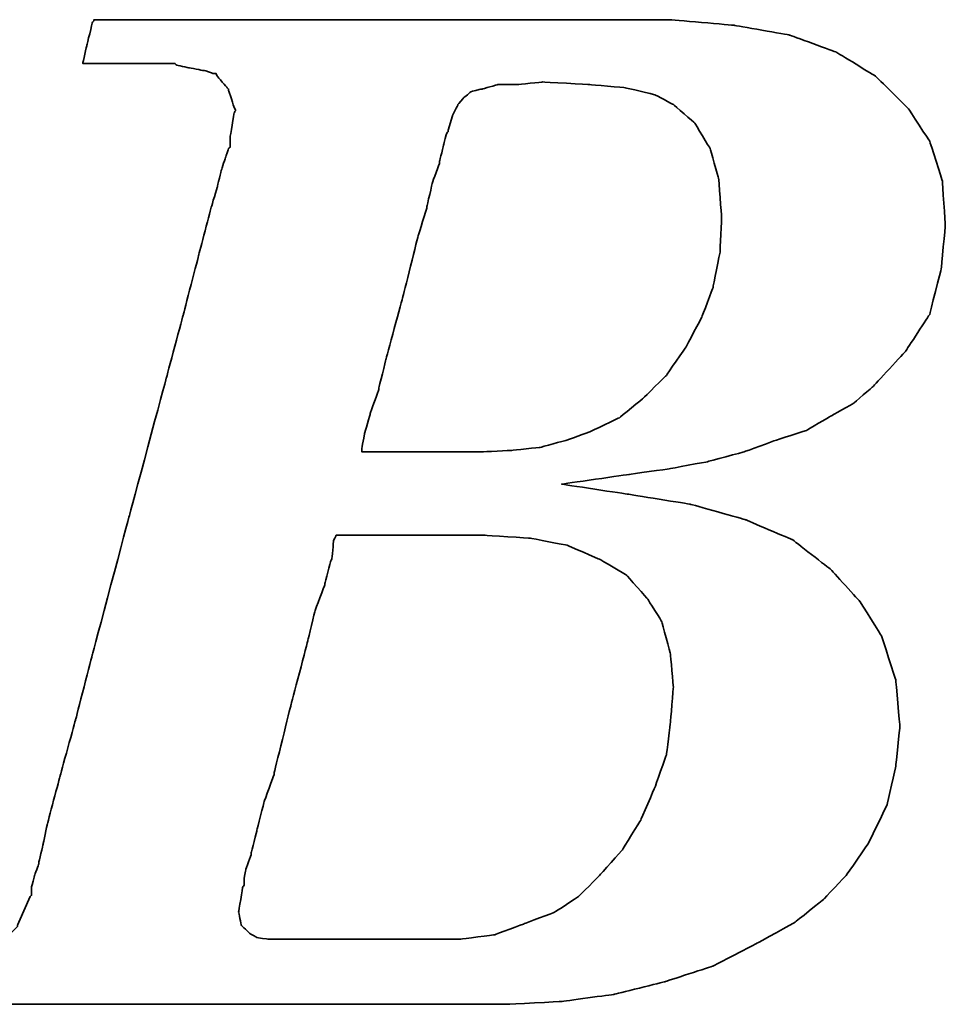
# Model space of a CAD drawing. Header units: millimetres. Extents: x 399 to 570, y 443 to 549.
# Tile 29 of 46: x 532.47 to 533.95, y 506.27 to 507.84. Entities that reach past the tile are written whole.
import ezdxf

# ---------------------------------------------------------------- set-up
doc = ezdxf.new("R2010")
doc.units = ezdxf.units.MM
doc.header["$LTSCALE"] = 0.1
doc.layers.add('DIM', color=4, linetype='CONTINUOUS')
doc.layers.add('layer 1', color=7, linetype='CONTINUOUS')

# ---------------------------------------------------------------- blocks, each defined once
blk = doc.blocks.new('TBI MOTION logo(完整正式版)')
at = {"layer": 'layer 1', "color": 22, "lineweight": 35}
for points, knots in [([(-64.65375, -6.86375), (-64.65375, -6.86375), (-64.84375, -7.29625), (-64.84375, -7.29625), (-64.84375, -7.29625), (-64.84375, -7.29625), (-64.86875, -7.34375), (-64.86875, -7.34375), (-64.86875, -7.34375), (-64.86875, -7.34375), (-64.86875, -7.36875), (-64.86875, -7.36875), (-64.86875, -7.36875), (-64.86875, -7.36875), (-65.15375, -7.65375), (-65.15375, -7.65375), (-65.15375, -7.65375), (-65.15375, -7.65375), (-65.17875, -7.65375), (-65.17875, -7.65375), (-65.17875, -7.65375), (-65.17875, -7.65375), (-65.20375, -7.67875), (-65.20375, -7.67875), (-65.20375, -7.67875), (-65.20375, -7.67875), (-65.58875, -7.87125), (-65.58875, -7.87125), (-65.58875, -7.87125), (-65.58875, -7.87125), (-65.63375, -7.87125), (-65.63375, -7.87125), (-65.63375, -7.87125), (-65.63375, -7.87125), (-65.65875, -7.89375), (-65.65875, -7.89375), (-65.65875, -7.89375), (-65.65875, -7.89375), (-66.09375, -7.94375), (-66.09375, -7.94375), (-66.09375, -7.94375), (-66.09375, -7.94375), (-66.11375, -7.94375), (-66.11375, -7.94375), (-66.11375, -7.94375), (-66.11375, -7.94375), (-66.16375, -7.94375), (-66.16375, -7.94375), (-66.16375, -7.94375), (-66.16375, -7.94375), (-66.30875, -7.94375), (-66.30875, -7.94375), (-66.30875, -7.94375), (-66.30875, -7.94375), (-66.69375, -7.94375), (-66.69375, -7.94375), (-66.69375, -7.94375), (-66.69375, -7.94375), (-67.07375, -7.94375), (-67.07375, -7.94375), (-67.07375, -7.94375), (-67.07375, -7.94375), (-67.12375, -7.94375), (-67.12375, -7.94375), (-67.12375, -7.94375), (-67.12375, -7.94375), (-67.12375, -7.96625), (-67.12375, -7.96625), (-67.12375, -7.96625), (-67.12375, -7.96625), (-67.14875, -7.99125), (-67.14875, -7.99125), (-67.14875, -7.99125), (-67.14875, -7.99125), (-67.24375, -8.34875), (-67.24375, -8.34875), (-67.24375, -8.34875), (-67.24375, -8.34875), (-67.31375, -8.68625), (-67.31375, -8.68625), (-67.31375, -8.68625), (-67.31375, -8.68625), (-67.26875, -8.68625), (-67.26875, -8.68625), (-67.26875, -8.68625), (-67.26875, -8.68625), (-67.07375, -8.68625), (-67.07375, -8.68625), (-67.07375, -8.68625), (-67.07375, -8.68625), (-66.54875, -8.68625), (-66.54875, -8.68625), (-66.54875, -8.68625), (-66.54875, -8.68625), (-65.82625, -8.68625), (-65.82625, -8.68625), (-65.82625, -8.68625), (-65.82625, -8.68625), (-65.01375, -8.68625), (-65.01375, -8.68625), (-65.01375, -8.68625), (-65.01375, -8.68625), (-64.05375, -8.68625), (-64.05375, -8.68625), (-64.05375, -8.68625), (-64.05375, -8.68625), (-62.08375, -8.68625), (-62.08375, -8.68625), (-62.08375, -8.68625), (-62.08375, -8.68625), (-60.06875, -8.68625), (-60.06875, -8.68625), (-60.06875, -8.68625), (-60.06875, -8.68625), (-59.10875, -8.68625), (-59.10875, -8.68625), (-59.10875, -8.68625), (-59.10875, -8.68625), (-58.29375, -8.68625), (-58.29375, -8.68625), (-58.29375, -8.68625), (-58.29375, -8.68625), (-57.57375, -8.68625), (-57.57375, -8.68625), (-57.57375, -8.68625), (-57.57375, -8.68625), (-57.04875, -8.68625), (-57.04875, -8.68625), (-57.04875, -8.68625), (-57.04875, -8.68625), (-56.85375, -8.68625), (-56.85375, -8.68625), (-56.85375, -8.68625), (-56.85375, -8.68625), (-56.70875, -8.68625), (-56.70875, -8.68625), (-56.70875, -8.68625), (-56.70875, -8.68625), (-56.61375, -8.68625), (-56.61375, -8.68625), (-56.61375, -8.68625), (-56.61375, -8.68625), (-56.56875, -8.68625), (-56.56875, -8.68625), (-56.56875, -8.68625), (-56.56875, -8.68625), (-55.65375, -8.63875), (-55.65375, -8.63875), (-55.65375, -8.63875), (-55.65375, -8.63875), (-54.76875, -8.51875), (-54.76875, -8.51875), (-54.76875, -8.51875), (-54.76875, -8.51875), (-53.90375, -8.30375), (-53.90375, -8.30375), (-53.90375, -8.30375), (-53.90375, -8.30375), (-53.08875, -8.03875), (-53.08875, -8.03875), (-53.08875, -8.03875), (-53.08875, -8.03875), (-52.34375, -7.65375), (-52.34375, -7.65375), (-52.34375, -7.65375), (-52.34375, -7.65375), (-51.69875, -7.29625), (-51.69875, -7.29625), (-51.69875, -7.29625), (-51.69875, -7.29625), (-51.21875, -6.91125), (-51.21875, -6.91125), (-51.21875, -6.91125), (-51.21875, -6.91125), (-50.83375, -6.50375), (-50.83375, -6.50375), (-50.83375, -6.50375), (-50.83375, -6.50375), (-50.44875, -5.94875), (-50.44875, -5.94875), (-50.44875, -5.94875), (-50.44875, -5.94875), (-50.13875, -5.30375), (-50.13875, -5.30375), (-50.13875, -5.30375), (-50.13875, -5.30375), (-49.99375, -4.65375), (-49.99375, -4.65375), (-49.99375, -4.65375), (-49.99375, -4.65375), (-49.92375, -3.98375), (-49.92375, -3.98375), (-49.92375, -3.98375), (-49.92375, -3.98375), (-49.99375, -3.19374), (-49.99375, -3.19374), (-49.99375, -3.19374), (-49.99375, -3.19374), (-50.23374, -2.44874), (-50.23374, -2.44874), (-50.23374, -2.44874), (-50.23374, -2.44874), (-50.59375, -1.87374), (-50.59375, -1.87374), (-50.59375, -1.87374), (-50.59375, -1.87374), (-51.09875, -1.31874), (-51.09875, -1.31874), (-51.09875, -1.31874), (-51.09875, -1.31874), (-51.74375, -0.81875), (-51.74375, -0.81875), (-51.74375, -0.81875), (-51.74375, -0.81875), (-52.53875, -0.48125), (-52.53875, -0.48125), (-52.53875, -0.48125), (-52.53875, -0.48125), (-53.47375, -0.21875), (-53.47375, -0.21875), (-53.47375, -0.21875), (-53.47375, -0.21875), (-54.52875, -0.04874), (-54.52875, -0.04874), (-54.52875, -0.04874), (-54.52875, -0.04874), (-55.65375, 0.12125), (-55.65375, 0.12125), (-55.65375, 0.12125), (-55.65375, 0.12125), (-54.50375, 0.28624), (-54.50375, 0.28624), (-54.50375, 0.28624), (-54.50375, 0.28624), (-53.83375, 0.38124), (-53.83375, 0.38124), (-53.83375, 0.38124), (-53.83375, 0.38124), (-53.18375, 0.50125), (-53.18375, 0.50125), (-53.18375, 0.50125), (-53.18375, 0.50125), (-52.55875, 0.66874), (-52.55875, 0.66874), (-52.55875, 0.66874), (-52.55875, 0.66874), (-52.03375, 0.86124), (-52.03375, 0.86124), (-52.03375, 0.86124), (-52.03375, 0.86124), (-51.50374, 1.03124), (-51.50374, 1.03124), (-51.50374, 1.03124), (-51.50374, 1.03124), (-51.09875, 1.27125), (-51.09875, 1.27125), (-51.09875, 1.27125), (-51.09875, 1.27125), (-50.71375, 1.48624), (-50.71375, 1.48624), (-50.71375, 1.48624), (-50.71375, 1.48624), (-50.37625, 1.77625), (-50.37625, 1.77625), (-50.37625, 1.77625), (-50.37625, 1.77625), (-49.82375, 2.37625), (-49.82375, 2.37625), (-49.82375, 2.37625), (-49.82375, 2.37625), (-49.41875, 2.99625), (-49.41875, 2.99625), (-49.41875, 2.99625), (-49.41875, 2.99625), (-49.22375, 3.76625), (-49.22375, 3.76625), (-49.22375, 3.76625), (-49.22375, 3.76625), (-49.15375, 4.50874), (-49.15375, 4.50874), (-49.15375, 4.50874), (-49.15375, 4.50874), (-49.20375, 5.25125), (-49.20375, 5.25125), (-49.20375, 5.25125), (-49.20375, 5.25125), (-49.41875, 5.92625), (-49.41875, 5.92625), (-49.41875, 5.92625), (-49.41875, 5.92625), (-49.77875, 6.47625), (-49.77875, 6.47625), (-49.77875, 6.47625), (-49.77875, 6.47625), (-50.33125, 7.02624), (-50.33125, 7.02624), (-50.33125, 7.02624), (-50.33125, 7.02624), (-51.00125, 7.43625), (-51.00125, 7.43625), (-51.00125, 7.43625), (-51.00125, 7.43625), (-51.79375, 7.72625), (-51.79375, 7.72625), (-51.79375, 7.72625), (-51.79375, 7.72625), (-52.72875, 7.89124), (-52.72875, 7.89124), (-52.72875, 7.89124), (-52.72875, 7.89124), (-53.83375, 7.98625), (-53.83375, 7.98625), (-53.83375, 7.98625), (-53.83375, 7.98625), (-53.92875, 7.98625), (-53.92875, 7.98625), (-53.92875, 7.98625), (-53.92875, 7.98625), (-54.26375, 7.98625), (-54.26375, 7.98625), (-54.26375, 7.98625), (-54.26375, 7.98625), (-54.74375, 7.98625), (-54.74375, 7.98625), (-54.74375, 7.98625), (-54.74375, 7.98625), (-55.36875, 7.98625), (-55.36875, 7.98625), (-55.36875, 7.98625), (-55.36875, 7.98625), (-56.13375, 7.98625), (-56.13375, 7.98625), (-56.13375, 7.98625), (-56.13375, 7.98625), (-56.94875, 7.98625), (-56.94875, 7.98625), (-56.94875, 7.98625), (-56.94875, 7.98625), (-58.77625, 7.98625), (-58.77625, 7.98625), (-58.77625, 7.98625), (-58.77625, 7.98625), (-60.59875, 7.98625), (-60.59875, 7.98625), (-60.59875, 7.98625), (-60.59875, 7.98625), (-61.41375, 7.98625), (-61.41375, 7.98625), (-61.41375, 7.98625), (-61.41375, 7.98625), (-62.17875, 7.98625), (-62.17875, 7.98625), (-62.17875, 7.98625), (-62.17875, 7.98625), (-62.80375, 7.98625), (-62.80375, 7.98625), (-62.80375, 7.98625), (-62.80375, 7.98625), (-63.30625, 7.98625), (-63.30625, 7.98625), (-63.30625, 7.98625), (-63.30625, 7.98625), (-63.57375, 7.98625), (-63.57375, 7.98625), (-63.57375, 7.98625), (-63.57375, 7.98625), (-63.57375, 7.96375), (-63.57375, 7.96375), (-63.57375, 7.96375), (-63.57375, 7.96375), (-63.59875, 7.94125), (-63.59875, 7.94125), (-63.59875, 7.94125), (-63.59875, 7.94125), (-63.69375, 7.55625), (-63.69375, 7.55625), (-63.69375, 7.55625), (-63.69375, 7.55625), (-63.76375, 7.24624), (-63.76375, 7.24624), (-63.76375, 7.24624), (-63.76375, 7.24624), (-63.23875, 7.24624), (-63.23875, 7.24624), (-63.23875, 7.24624), (-63.23875, 7.24624), (-62.75875, 7.24624), (-62.75875, 7.24624), (-62.75875, 7.24624), (-62.75875, 7.24624), (-62.61125, 7.24624), (-62.61125, 7.24624), (-62.61125, 7.24624), (-62.61125, 7.24624), (-62.56625, 7.24624), (-62.56625, 7.24624), (-62.56625, 7.24624), (-62.56625, 7.24624), (-62.22875, 7.24624), (-62.22875, 7.24624), (-62.22875, 7.24624), (-62.22875, 7.24624), (-62.20375, 7.24624), (-62.20375, 7.24624), (-62.20375, 7.24624), (-62.20375, 7.24624), (-62.17875, 7.21875), (-62.17875, 7.21875), (-62.17875, 7.21875), (-62.17875, 7.21875), (-61.96375, 7.17125), (-61.96375, 7.17125), (-61.96375, 7.17125), (-61.96375, 7.17125), (-61.72375, 7.12624), (-61.72375, 7.12624), (-61.72375, 7.12624), (-61.72375, 7.12624), (-61.70375, 7.12624), (-61.70375, 7.12624), (-61.70375, 7.12624), (-61.70375, 7.12624), (-61.55875, 7.07624), (-61.55875, 7.07624), (-61.55875, 7.07624), (-61.55875, 7.07624), (-61.50875, 7.07624), (-61.50875, 7.07624), (-61.50875, 7.07624), (-61.50875, 7.07624), (-61.48375, 7.02624), (-61.48375, 7.02624), (-61.48375, 7.02624), (-61.48375, 7.02624), (-61.31875, 6.83375), (-61.31875, 6.83375), (-61.31875, 6.83375), (-61.31875, 6.83375), (-61.29375, 6.81125), (-61.29375, 6.81125), (-61.29375, 6.81125), (-61.29375, 6.81125), (-61.29375, 6.78625), (-61.29375, 6.78625), (-61.29375, 6.78625), (-61.29375, 6.78625), (-61.19875, 6.50124), (-61.19875, 6.50124), (-61.19875, 6.50124), (-61.19875, 6.50124), (-61.17375, 6.45124), (-61.17375, 6.45124), (-61.17375, 6.45124), (-61.17375, 6.45124), (-61.19875, 6.40625), (-61.19875, 6.40625), (-61.19875, 6.40625), (-61.19875, 6.40625), (-61.26875, 5.99624), (-61.26875, 5.99624), (-61.26875, 5.99624), (-61.26875, 5.99624), (-61.26875, 5.85125), (-61.26875, 5.85125), (-61.26875, 5.85125), (-61.26875, 5.85125), (-61.26875, 5.82625), (-61.26875, 5.82625), (-61.26875, 5.82625), (-61.26875, 5.82625), (-61.29375, 5.80625), (-61.29375, 5.80625), (-61.29375, 5.80625), (-61.29375, 5.80625), (-61.34125, 5.66125), (-61.34125, 5.66125), (-61.34125, 5.66125), (-61.34125, 5.66125), (-61.41375, 5.44625), (-61.41375, 5.44625), (-61.41375, 5.44625), (-61.41375, 5.44625), (-61.48375, 5.15625), (-61.48375, 5.15625), (-61.48375, 5.15625), (-61.48375, 5.15625), (-61.58375, 4.82124), (-61.58375, 4.82124), (-61.58375, 4.82124), (-61.58375, 4.82124), (-61.79875, 4.00375), (-61.79875, 4.00375), (-61.79875, 4.00375), (-61.79875, 4.00375), (-62.05875, 2.99625), (-62.05875, 2.99625), (-62.05875, 2.99625), (-62.05875, 2.99625), (-62.34875, 1.91625), (-62.34875, 1.91625), (-62.34875, 1.91625), (-62.34875, 1.91625), (-62.97375, -0.41124), (-62.97375, -0.41124), (-62.97375, -0.41124), (-62.97375, -0.41124), (-63.59875, -2.75875), (-63.59875, -2.75875), (-63.59875, -2.75875), (-63.59875, -2.75875), (-63.88375, -3.86374), (-63.88375, -3.86374), (-63.88375, -3.86374), (-63.88375, -3.86374), (-64.14875, -4.82374), (-64.14875, -4.82374), (-64.14875, -4.82374), (-64.14875, -4.82374), (-64.36375, -5.64125), (-64.36375, -5.64125), (-64.36375, -5.64125), (-64.36375, -5.64125), (-64.43625, -5.97625), (-64.43625, -5.97625), (-64.43625, -5.97625), (-64.43625, -5.97625), (-64.50875, -6.28625), (-64.50875, -6.28625), (-64.50875, -6.28625), (-64.50875, -6.28625), (-64.50875, -6.30875), (-64.50875, -6.30875), (-64.50875, -6.30875), (-64.50875, -6.30875), (-64.57875, -6.50375), (-64.57875, -6.50375), (-64.57875, -6.50375), (-64.57875, -6.50375), (-64.62875, -6.69625), (-64.62875, -6.69625), (-64.62875, -6.69625), (-64.62875, -6.69625), (-64.62875, -6.76875), (-64.62875, -6.76875), (-64.62875, -6.76875), (-64.62875, -6.76875), (-64.62875, -6.81375), (-64.62875, -6.81375), (-64.62875, -6.81375), (-64.62875, -6.81375), (-64.62875, -6.83875), (-64.62875, -6.83875), (-64.62875, -6.83875), (-64.62875, -6.83875), (-64.65375, -6.86375), (-64.65375, -6.86375)], [0, 0, 0, 0, 0.00719424, 0.00719424, 0.00719424, 0.00719425, 0.01438849, 0.01438849, 0.01438849, 0.0143885, 0.02158273, 0.02158273, 0.02158273, 0.02158274, 0.02877698, 0.02877698, 0.02877698, 0.02877699, 0.03597122, 0.03597122, 0.03597122, 0.03597123, 0.04316547, 0.04316547, 0.04316547, 0.04316548, 0.05035971, 0.05035971, 0.05035971, 0.05035972, 0.05755396, 0.05755396, 0.05755396, 0.05755397, 0.0647482, 0.0647482, 0.0647482, 0.06474821, 0.07194245, 0.07194245, 0.07194245, 0.07194246, 0.07913669, 0.07913669, 0.07913669, 0.0791367, 0.08633094, 0.08633094, 0.08633094, 0.08633095, 0.09352518, 0.09352518, 0.09352518, 0.09352519, 0.10071942, 0.10071942, 0.10071942, 0.10071943, 0.10791367, 0.10791367, 0.10791367, 0.10791368, 0.11510791, 0.11510791, 0.11510791, 0.11510792, 0.12230216, 0.12230216, 0.12230216, 0.12230217, 0.1294964, 0.1294964, 0.1294964, 0.12949641, 0.13669065, 0.13669065, 0.13669065, 0.13669066, 0.14388489, 0.14388489, 0.14388489, 0.1438849, 0.15107914, 0.15107914, 0.15107914, 0.15107915, 0.15827338, 0.15827338, 0.15827338, 0.15827339, 0.16546763, 0.16546763, 0.16546763, 0.16546764, 0.17266187, 0.17266187, 0.17266187, 0.17266188, 0.17985612, 0.17985612, 0.17985612, 0.17985613, 0.18705036, 0.18705036, 0.18705036, 0.18705037, 0.1942446, 0.1942446, 0.1942446, 0.19424461, 0.20143885, 0.20143885, 0.20143885, 0.20143886, 0.20863309, 0.20863309, 0.20863309, 0.2086331, 0.21582734, 0.21582734, 0.21582734, 0.21582735, 0.22302158, 0.22302158, 0.22302158, 0.22302159, 0.23021583, 0.23021583, 0.23021583, 0.23021584, 0.23741007, 0.23741007, 0.23741007, 0.23741008, 0.24460432, 0.24460432, 0.24460432, 0.24460433, 0.25179856, 0.25179856, 0.25179856, 0.25179857, 0.25899281, 0.25899281, 0.25899281, 0.25899282, 0.26618705, 0.26618705, 0.26618705, 0.26618706, 0.27338129, 0.27338129, 0.27338129, 0.2733813, 0.28057554, 0.28057554, 0.28057554, 0.28057555, 0.28776978, 0.28776978, 0.28776978, 0.28776979, 0.29496403, 0.29496403, 0.29496403, 0.29496404, 0.30215827, 0.30215827, 0.30215827, 0.30215828, 0.30935252, 0.30935252, 0.30935252, 0.30935253, 0.31654676, 0.31654676, 0.31654676, 0.31654677, 0.32374101, 0.32374101, 0.32374101, 0.32374102, 0.33093525, 0.33093525, 0.33093525, 0.33093526, 0.3381295, 0.3381295, 0.3381295, 0.33812951, 0.34532374, 0.34532374, 0.34532374, 0.34532375, 0.35251799, 0.35251799, 0.35251799, 0.352518, 0.35971223, 0.35971223, 0.35971223, 0.35971224, 0.36690647, 0.36690647, 0.36690647, 0.36690648, 0.37410072, 0.37410072, 0.37410072, 0.37410073, 0.38129496, 0.38129496, 0.38129496, 0.38129497, 0.38848921, 0.38848921, 0.38848921, 0.38848922, 0.39568345, 0.39568345, 0.39568345, 0.39568346, 0.4028777, 0.4028777, 0.4028777, 0.40287771, 0.41007194, 0.41007194, 0.41007194, 0.41007195, 0.41726619, 0.41726619, 0.41726619, 0.4172662, 0.42446043, 0.42446043, 0.42446043, 0.42446044, 0.43165468, 0.43165468, 0.43165468, 0.43165469, 0.43884892, 0.43884892, 0.43884892, 0.43884893, 0.44604317, 0.44604317, 0.44604317, 0.44604318, 0.45323741, 0.45323741, 0.45323741, 0.45323742, 0.46043165, 0.46043165, 0.46043165, 0.46043166, 0.4676259, 0.4676259, 0.4676259, 0.46762591, 0.47482014, 0.47482014, 0.47482014, 0.47482015, 0.48201439, 0.48201439, 0.48201439, 0.4820144, 0.48920863, 0.48920863, 0.48920863, 0.48920864, 0.49640288, 0.49640288, 0.49640288, 0.49640289, 0.50359712, 0.50359712, 0.50359712, 0.50359713, 0.51079137, 0.51079137, 0.51079137, 0.51079138, 0.51798561, 0.51798561, 0.51798561, 0.51798562, 0.52517986, 0.52517986, 0.52517986, 0.52517987, 0.5323741, 0.5323741, 0.5323741, 0.53237411, 0.53956835, 0.53956835, 0.53956835, 0.53956836, 0.54676259, 0.54676259, 0.54676259, 0.5467626, 0.55395683, 0.55395683, 0.55395683, 0.55395684, 0.56115108, 0.56115108, 0.56115108, 0.56115109, 0.56834532, 0.56834532, 0.56834532, 0.56834533, 0.57553957, 0.57553957, 0.57553957, 0.57553958, 0.58273381, 0.58273381, 0.58273381, 0.58273382, 0.58992806, 0.58992806, 0.58992806, 0.58992807, 0.5971223, 0.5971223, 0.5971223, 0.59712231, 0.60431655, 0.60431655, 0.60431655, 0.60431656, 0.61151079, 0.61151079, 0.61151079, 0.6115108, 0.61870504, 0.61870504, 0.61870504, 0.61870505, 0.62589928, 0.62589928, 0.62589928, 0.62589929, 0.63309353, 0.63309353, 0.63309353, 0.63309354, 0.64028777, 0.64028777, 0.64028777, 0.64028778, 0.64748201, 0.64748201, 0.64748201, 0.64748202, 0.65467626, 0.65467626, 0.65467626, 0.65467627, 0.6618705, 0.6618705, 0.6618705, 0.66187051, 0.66906475, 0.66906475, 0.66906475, 0.66906476, 0.67625899, 0.67625899, 0.67625899, 0.676259, 0.68345324, 0.68345324, 0.68345324, 0.68345325, 0.69064748, 0.69064748, 0.69064748, 0.69064749, 0.69784173, 0.69784173, 0.69784173, 0.69784174, 0.70503597, 0.70503597, 0.70503597, 0.70503598, 0.71223022, 0.71223022, 0.71223022, 0.71223023, 0.71942446, 0.71942446, 0.71942446, 0.71942447, 0.72661871, 0.72661871, 0.72661871, 0.72661872, 0.73381295, 0.73381295, 0.73381295, 0.73381296, 0.74100719, 0.74100719, 0.74100719, 0.7410072, 0.74820144, 0.74820144, 0.74820144, 0.74820145, 0.75539568, 0.75539568, 0.75539568, 0.75539569, 0.76258993, 0.76258993, 0.76258993, 0.76258994, 0.76978417, 0.76978417, 0.76978417, 0.76978418, 0.77697842, 0.77697842, 0.77697842, 0.77697843, 0.78417266, 0.78417266, 0.78417266, 0.78417267, 0.79136691, 0.79136691, 0.79136691, 0.79136692, 0.79856115, 0.79856115, 0.79856115, 0.79856116, 0.8057554, 0.8057554, 0.8057554, 0.80575541, 0.81294964, 0.81294964, 0.81294964, 0.81294965, 0.82014388, 0.82014388, 0.82014388, 0.82014389, 0.82733813, 0.82733813, 0.82733813, 0.82733814, 0.83453237, 0.83453237, 0.83453237, 0.83453238, 0.84172662, 0.84172662, 0.84172662, 0.84172663, 0.84892086, 0.84892086, 0.84892086, 0.84892087, 0.85611511, 0.85611511, 0.85611511, 0.85611512, 0.86330935, 0.86330935, 0.86330935, 0.86330936, 0.8705036, 0.8705036, 0.8705036, 0.87050361, 0.87769784, 0.87769784, 0.87769784, 0.87769785, 0.88489209, 0.88489209, 0.88489209, 0.8848921, 0.89208633, 0.89208633, 0.89208633, 0.89208634, 0.89928058, 0.89928058, 0.89928058, 0.89928059, 0.90647482, 0.90647482, 0.90647482, 0.90647483, 0.91366906, 0.91366906, 0.91366906, 0.91366907, 0.92086331, 0.92086331, 0.92086331, 0.92086332, 0.92805755, 0.92805755, 0.92805755, 0.92805756, 0.9352518, 0.9352518, 0.9352518, 0.93525181, 0.94244604, 0.94244604, 0.94244604, 0.94244605, 0.94964029, 0.94964029, 0.94964029, 0.9496403, 0.95683453, 0.95683453, 0.95683453, 0.95683454, 0.96402878, 0.96402878, 0.96402878, 0.96402879, 0.97122302, 0.97122302, 0.97122302, 0.97122303, 0.97841727, 0.97841727, 0.97841727, 0.97841728, 0.98561151, 0.98561151, 0.98561151, 0.98561152, 0.99280576, 0.99280576, 0.99280576, 0.99280577, 1, 1, 1, 1]), ([(-57.50375, 6.35625), (-57.50375, 6.35625), (-57.57375, 6.11625), (-57.57375, 6.11625), (-57.57375, 6.11625), (-57.57375, 6.11625), (-57.57375, 6.09125), (-57.57375, 6.09125), (-57.57375, 6.09125), (-57.57375, 6.09125), (-57.59875, 6.06625), (-57.59875, 6.06625), (-57.59875, 6.06625), (-57.59875, 6.06625), (-57.64875, 5.87625), (-57.64875, 5.87625), (-57.64875, 5.87625), (-57.64875, 5.87625), (-57.71875, 5.58875), (-57.71875, 5.58875), (-57.71875, 5.58875), (-57.71875, 5.58875), (-57.71875, 5.56625), (-57.71875, 5.56625), (-57.71875, 5.56625), (-57.71875, 5.56625), (-57.83875, 5.23125), (-57.83875, 5.23125), (-57.83875, 5.23125), (-57.83875, 5.23125), (-57.93625, 4.82124), (-57.93625, 4.82124), (-57.93625, 4.82124), (-57.93625, 4.82124), (-57.93625, 4.79624), (-57.93625, 4.79624), (-57.93625, 4.79624), (-57.93625, 4.79624), (-58.07875, 4.34125), (-58.07875, 4.34125), (-58.07875, 4.34125), (-58.07875, 4.34125), (-58.34375, 3.28625), (-58.34375, 3.28625), (-58.34375, 3.28625), (-58.34375, 3.28625), (-58.62875, 2.23124), (-58.62875, 2.23124), (-58.62875, 2.23124), (-58.62875, 2.23124), (-58.74875, 1.75125), (-58.74875, 1.75125), (-58.74875, 1.75125), (-58.74875, 1.75125), (-58.74875, 1.72625), (-58.74875, 1.72625), (-58.74875, 1.72625), (-58.74875, 1.72625), (-58.89375, 1.31625), (-58.89375, 1.31625), (-58.89375, 1.31625), (-58.89375, 1.31625), (-58.98875, 0.98124), (-58.98875, 0.98124), (-58.98875, 0.98124), (-58.98875, 0.98124), (-59.03875, 0.71625), (-59.03875, 0.71625), (-59.03875, 0.71625), (-59.03875, 0.71625), (-59.03875, 0.66874), (-59.03875, 0.66874), (-59.03875, 0.66874), (-59.03875, 0.66874), (-58.91875, 0.66874), (-58.91875, 0.66874), (-58.91875, 0.66874), (-58.91875, 0.66874), (-58.53375, 0.66874), (-58.53375, 0.66874), (-58.53375, 0.66874), (-58.53375, 0.66874), (-58.10375, 0.66874), (-58.10375, 0.66874), (-58.10375, 0.66874), (-58.10375, 0.66874), (-57.66875, 0.66874), (-57.66875, 0.66874), (-57.66875, 0.66874), (-57.66875, 0.66874), (-57.33375, 0.66874), (-57.33375, 0.66874), (-57.33375, 0.66874), (-57.33375, 0.66874), (-57.09375, 0.66874), (-57.09375, 0.66874), (-57.09375, 0.66874), (-57.09375, 0.66874), (-56.99875, 0.66874), (-56.99875, 0.66874), (-56.99875, 0.66874), (-56.99875, 0.66874), (-56.49375, 0.69374), (-56.49375, 0.69374), (-56.49375, 0.69374), (-56.49375, 0.69374), (-56.01375, 0.74374), (-56.01375, 0.74374), (-56.01375, 0.74374), (-56.01375, 0.74374), (-55.58375, 0.86124), (-55.58375, 0.86124), (-55.58375, 0.86124), (-55.58375, 0.86124), (-55.17375, 1.00624), (-55.17375, 1.00624), (-55.17375, 1.00624), (-55.17375, 1.00624), (-54.67375, 1.24625), (-54.67375, 1.24625), (-54.67375, 1.24625), (-54.67375, 1.24625), (-54.26375, 1.58124), (-54.26375, 1.58124), (-54.26375, 1.58124), (-54.26375, 1.58124), (-53.87875, 1.96374), (-53.87875, 1.96374), (-53.87875, 1.96374), (-53.87875, 1.96374), (-53.54375, 2.44625), (-53.54375, 2.44625), (-53.54375, 2.44625), (-53.54375, 2.44625), (-53.27875, 2.95125), (-53.27875, 2.95125), (-53.27875, 2.95125), (-53.27875, 2.95125), (-53.08875, 3.45124), (-53.08875, 3.45124), (-53.08875, 3.45124), (-53.08875, 3.45124), (-52.96875, 4.05124), (-52.96875, 4.05124), (-52.96875, 4.05124), (-52.96875, 4.05124), (-52.94375, 4.65125), (-52.94375, 4.65125), (-52.94375, 4.65125), (-52.94375, 4.65125), (-52.99375, 5.30125), (-52.99375, 5.30125), (-52.99375, 5.30125), (-52.99375, 5.30125), (-53.13875, 5.80625), (-53.13875, 5.80625), (-53.13875, 5.80625), (-53.13875, 5.80625), (-53.39875, 6.23625), (-53.39875, 6.23625), (-53.39875, 6.23625), (-53.39875, 6.23625), (-53.75875, 6.54875), (-53.75875, 6.54875), (-53.75875, 6.54875), (-53.75875, 6.54875), (-54.07375, 6.71625), (-54.07375, 6.71625), (-54.07375, 6.71625), (-54.07375, 6.71625), (-54.57375, 6.83375), (-54.57375, 6.83375), (-54.57375, 6.83375), (-54.57375, 6.83375), (-55.17375, 6.88625), (-55.17375, 6.88625), (-55.17375, 6.88625), (-55.17375, 6.88625), (-55.96875, 6.93125), (-55.96875, 6.93125), (-55.96875, 6.93125), (-55.96875, 6.93125), (-56.39875, 6.88625), (-56.39875, 6.88625), (-56.39875, 6.88625), (-56.39875, 6.88625), (-56.42125, 6.88625), (-56.42125, 6.88625), (-56.42125, 6.88625), (-56.42125, 6.88625), (-56.73375, 6.88625), (-56.73375, 6.88625), (-56.73375, 6.88625), (-56.73375, 6.88625), (-56.99875, 6.81125), (-56.99875, 6.81125), (-56.99875, 6.81125), (-56.99875, 6.81125), (-57.02375, 6.81125), (-57.02375, 6.81125), (-57.02375, 6.81125), (-57.02375, 6.81125), (-57.18875, 6.76625), (-57.18875, 6.76625), (-57.18875, 6.76625), (-57.18875, 6.76625), (-57.30875, 6.66625), (-57.30875, 6.66625), (-57.30875, 6.66625), (-57.30875, 6.66625), (-57.40875, 6.54875), (-57.40875, 6.54875), (-57.40875, 6.54875), (-57.40875, 6.54875), (-57.50375, 6.35625), (-57.50375, 6.35625)], [0, 0, 0, 0, 0.01851852, 0.01851852, 0.01851852, 0.01851853, 0.03703704, 0.03703704, 0.03703704, 0.03703705, 0.05555556, 0.05555556, 0.05555556, 0.05555557, 0.07407407, 0.07407407, 0.07407407, 0.07407408, 0.09259259, 0.09259259, 0.09259259, 0.0925926, 0.11111111, 0.11111111, 0.11111111, 0.11111112, 0.12962963, 0.12962963, 0.12962963, 0.12962964, 0.14814815, 0.14814815, 0.14814815, 0.14814816, 0.16666667, 0.16666667, 0.16666667, 0.16666668, 0.18518519, 0.18518519, 0.18518519, 0.1851852, 0.2037037, 0.2037037, 0.2037037, 0.20370371, 0.22222222, 0.22222222, 0.22222222, 0.22222223, 0.24074074, 0.24074074, 0.24074074, 0.24074075, 0.25925926, 0.25925926, 0.25925926, 0.25925927, 0.27777778, 0.27777778, 0.27777778, 0.27777779, 0.2962963, 0.2962963, 0.2962963, 0.29629631, 0.31481481, 0.31481481, 0.31481481, 0.31481482, 0.33333333, 0.33333333, 0.33333333, 0.33333334, 0.35185185, 0.35185185, 0.35185185, 0.35185186, 0.37037037, 0.37037037, 0.37037037, 0.37037038, 0.38888889, 0.38888889, 0.38888889, 0.3888889, 0.40740741, 0.40740741, 0.40740741, 0.40740742, 0.42592593, 0.42592593, 0.42592593, 0.42592594, 0.44444444, 0.44444444, 0.44444444, 0.44444445, 0.46296296, 0.46296296, 0.46296296, 0.46296297, 0.48148148, 0.48148148, 0.48148148, 0.48148149, 0.5, 0.5, 0.5, 0.50000001, 0.51851852, 0.51851852, 0.51851852, 0.51851853, 0.53703704, 0.53703704, 0.53703704, 0.53703705, 0.55555556, 0.55555556, 0.55555556, 0.55555557, 0.57407407, 0.57407407, 0.57407407, 0.57407408, 0.59259259, 0.59259259, 0.59259259, 0.5925926, 0.61111111, 0.61111111, 0.61111111, 0.61111112, 0.62962963, 0.62962963, 0.62962963, 0.62962964, 0.64814815, 0.64814815, 0.64814815, 0.64814816, 0.66666667, 0.66666667, 0.66666667, 0.66666668, 0.68518519, 0.68518519, 0.68518519, 0.6851852, 0.7037037, 0.7037037, 0.7037037, 0.70370371, 0.72222222, 0.72222222, 0.72222222, 0.72222223, 0.74074074, 0.74074074, 0.74074074, 0.74074075, 0.75925926, 0.75925926, 0.75925926, 0.75925927, 0.77777778, 0.77777778, 0.77777778, 0.77777779, 0.7962963, 0.7962963, 0.7962963, 0.79629631, 0.81481481, 0.81481481, 0.81481481, 0.81481482, 0.83333333, 0.83333333, 0.83333333, 0.83333334, 0.85185185, 0.85185185, 0.85185185, 0.85185186, 0.87037037, 0.87037037, 0.87037037, 0.87037038, 0.88888889, 0.88888889, 0.88888889, 0.8888889, 0.90740741, 0.90740741, 0.90740741, 0.90740742, 0.92592593, 0.92592593, 0.92592593, 0.92592594, 0.94444444, 0.94444444, 0.94444444, 0.94444445, 0.96296296, 0.96296296, 0.96296296, 0.96296297, 0.98148148, 0.98148148, 0.98148148, 0.98148149, 1, 1, 1, 1]), ([(-61.03125, -6.57375), (-61.03125, -6.57375), (-61.03125, -6.67125), (-61.03125, -6.67125), (-61.03125, -6.67125), (-61.03125, -6.67125), (-61.05375, -6.69625), (-61.05375, -6.69625), (-61.05375, -6.69625), (-61.05375, -6.69625), (-61.12375, -7.12875), (-61.12375, -7.12875), (-61.12375, -7.12875), (-61.12375, -7.12875), (-61.07875, -7.34375), (-61.07875, -7.34375), (-61.07875, -7.34375), (-61.07875, -7.34375), (-60.93375, -7.48875), (-60.93375, -7.48875), (-60.93375, -7.48875), (-60.93375, -7.48875), (-60.81375, -7.55625), (-60.81375, -7.55625), (-60.81375, -7.55625), (-60.81375, -7.55625), (-60.62375, -7.58375), (-60.62375, -7.58375), (-60.62375, -7.58375), (-60.62375, -7.58375), (-60.30875, -7.58375), (-60.30875, -7.58375), (-60.30875, -7.58375), (-60.30875, -7.58375), (-59.97375, -7.58375), (-59.97375, -7.58375), (-59.97375, -7.58375), (-59.97375, -7.58375), (-59.87875, -7.58375), (-59.87875, -7.58375), (-59.87875, -7.58375), (-59.87875, -7.58375), (-59.63625, -7.58375), (-59.63625, -7.58375), (-59.63625, -7.58375), (-59.63625, -7.58375), (-58.96875, -7.58375), (-58.96875, -7.58375), (-58.96875, -7.58375), (-58.96875, -7.58375), (-58.29375, -7.58375), (-58.29375, -7.58375), (-58.29375, -7.58375), (-58.29375, -7.58375), (-58.05375, -7.58375), (-58.05375, -7.58375), (-58.05375, -7.58375), (-58.05375, -7.58375), (-57.98375, -7.58375), (-57.98375, -7.58375), (-57.98375, -7.58375), (-57.98375, -7.58375), (-57.35875, -7.58375), (-57.35875, -7.58375), (-57.35875, -7.58375), (-57.35875, -7.58375), (-56.78375, -7.50875), (-56.78375, -7.50875), (-56.78375, -7.50875), (-56.78375, -7.50875), (-56.27875, -7.31875), (-56.27875, -7.31875), (-56.27875, -7.31875), (-56.27875, -7.31875), (-55.77375, -7.12875), (-55.77375, -7.12875), (-55.77375, -7.12875), (-55.77375, -7.12875), (-55.36875, -6.86375), (-55.36875, -6.86375), (-55.36875, -6.86375), (-55.36875, -6.86375), (-55.00875, -6.50375), (-55.00875, -6.50375), (-55.00875, -6.50375), (-55.00875, -6.50375), (-54.62375, -6.06875), (-54.62375, -6.06875), (-54.62375, -6.06875), (-54.62375, -6.06875), (-54.31375, -5.56875), (-54.31375, -5.56875), (-54.31375, -5.56875), (-54.31375, -5.56875), (-54.07375, -5.01625), (-54.07375, -5.01625), (-54.07375, -5.01625), (-54.07375, -5.01625), (-53.87875, -4.46374), (-53.87875, -4.46374), (-53.87875, -4.46374), (-53.87875, -4.46374), (-53.80875, -3.91375), (-53.80875, -3.91375), (-53.80875, -3.91375), (-53.80875, -3.91375), (-53.75875, -3.31375), (-53.75875, -3.31375), (-53.75875, -3.31375), (-53.75875, -3.31375), (-53.80875, -2.75875), (-53.80875, -2.75875), (-53.80875, -2.75875), (-53.80875, -2.75875), (-53.95375, -2.20875), (-53.95375, -2.20875), (-53.95375, -2.20875), (-53.95375, -2.20875), (-54.19375, -1.82625), (-54.19375, -1.82625), (-54.19375, -1.82625), (-54.19375, -1.82625), (-54.55375, -1.41875), (-54.55375, -1.41875), (-54.55375, -1.41875), (-54.55375, -1.41875), (-55.00875, -1.15125), (-55.00875, -1.15125), (-55.00875, -1.15125), (-55.00875, -1.15125), (-55.56125, -0.91375), (-55.56125, -0.91375), (-55.56125, -0.91375), (-55.56125, -0.91375), (-56.18125, -0.79375), (-56.18125, -0.79375), (-56.18125, -0.79375), (-56.18125, -0.79375), (-56.94875, -0.74374), (-56.94875, -0.74374), (-56.94875, -0.74374), (-56.94875, -0.74374), (-56.99875, -0.74374), (-56.99875, -0.74374), (-56.99875, -0.74374), (-56.99875, -0.74374), (-57.09375, -0.74374), (-57.09375, -0.74374), (-57.09375, -0.74374), (-57.09375, -0.74374), (-57.38375, -0.74374), (-57.38375, -0.74374), (-57.38375, -0.74374), (-57.38375, -0.74374), (-57.76875, -0.74374), (-57.76875, -0.74374), (-57.76875, -0.74374), (-57.76875, -0.74374), (-58.24625, -0.74374), (-58.24625, -0.74374), (-58.24625, -0.74374), (-58.24625, -0.74374), (-58.72875, -0.74374), (-58.72875, -0.74374), (-58.72875, -0.74374), (-58.72875, -0.74374), (-59.20875, -0.74374), (-59.20875, -0.74374), (-59.20875, -0.74374), (-59.20875, -0.74374), (-59.46875, -0.74374), (-59.46875, -0.74374), (-59.46875, -0.74374), (-59.46875, -0.74374), (-59.51625, -0.83875), (-59.51625, -0.83875), (-59.51625, -0.83875), (-59.51625, -0.83875), (-59.54375, -1.15125), (-59.54375, -1.15125), (-59.54375, -1.15125), (-59.54375, -1.15125), (-59.56375, -1.17874), (-59.56375, -1.17874), (-59.56375, -1.17874), (-59.56375, -1.17874), (-59.66375, -1.55875), (-59.66375, -1.55875), (-59.66375, -1.55875), (-59.66375, -1.55875), (-59.66375, -1.58375), (-59.66375, -1.58375), (-59.66375, -1.58375), (-59.66375, -1.58375), (-59.82875, -2.01874), (-59.82875, -2.01874), (-59.82875, -2.01874), (-59.82875, -2.01874), (-59.94875, -2.52125), (-59.94875, -2.52125), (-59.94875, -2.52125), (-59.94875, -2.52125), (-60.23875, -3.62375), (-60.23875, -3.62375), (-60.23875, -3.62375), (-60.23875, -3.62375), (-60.52375, -4.77624), (-60.52375, -4.77624), (-60.52375, -4.77624), (-60.52375, -4.77624), (-60.52375, -4.79874), (-60.52375, -4.79874), (-60.52375, -4.79874), (-60.52375, -4.79874), (-60.69125, -5.25375), (-60.69125, -5.25375), (-60.69125, -5.25375), (-60.69125, -5.25375), (-60.81375, -5.73625), (-60.81375, -5.73625), (-60.81375, -5.73625), (-60.81375, -5.73625), (-60.90875, -6.11875), (-60.90875, -6.11875), (-60.90875, -6.11875), (-60.90875, -6.11875), (-60.90875, -6.14375), (-60.90875, -6.14375), (-60.90875, -6.14375), (-60.90875, -6.14375), (-61.00375, -6.40875), (-61.00375, -6.40875), (-61.00375, -6.40875), (-61.00375, -6.40875), (-61.03125, -6.57375), (-61.03125, -6.57375)], [0, 0, 0, 0, 0.01694915, 0.01694915, 0.01694915, 0.01694916, 0.03389831, 0.03389831, 0.03389831, 0.03389832, 0.05084746, 0.05084746, 0.05084746, 0.05084747, 0.06779661, 0.06779661, 0.06779661, 0.06779662, 0.08474576, 0.08474576, 0.08474576, 0.08474577, 0.10169492, 0.10169492, 0.10169492, 0.10169493, 0.11864407, 0.11864407, 0.11864407, 0.11864408, 0.13559322, 0.13559322, 0.13559322, 0.13559323, 0.15254237, 0.15254237, 0.15254237, 0.15254238, 0.16949153, 0.16949153, 0.16949153, 0.16949154, 0.18644068, 0.18644068, 0.18644068, 0.18644069, 0.20338983, 0.20338983, 0.20338983, 0.20338984, 0.22033898, 0.22033898, 0.22033898, 0.22033899, 0.23728814, 0.23728814, 0.23728814, 0.23728815, 0.25423729, 0.25423729, 0.25423729, 0.2542373, 0.27118644, 0.27118644, 0.27118644, 0.27118645, 0.28813559, 0.28813559, 0.28813559, 0.2881356, 0.30508475, 0.30508475, 0.30508475, 0.30508476, 0.3220339, 0.3220339, 0.3220339, 0.32203391, 0.33898305, 0.33898305, 0.33898305, 0.33898306, 0.3559322, 0.3559322, 0.3559322, 0.35593221, 0.37288136, 0.37288136, 0.37288136, 0.37288137, 0.38983051, 0.38983051, 0.38983051, 0.38983052, 0.40677966, 0.40677966, 0.40677966, 0.40677967, 0.42372881, 0.42372881, 0.42372881, 0.42372882, 0.44067797, 0.44067797, 0.44067797, 0.44067798, 0.45762712, 0.45762712, 0.45762712, 0.45762713, 0.47457627, 0.47457627, 0.47457627, 0.47457628, 0.49152542, 0.49152542, 0.49152542, 0.49152543, 0.50847458, 0.50847458, 0.50847458, 0.50847459, 0.52542373, 0.52542373, 0.52542373, 0.52542374, 0.54237288, 0.54237288, 0.54237288, 0.54237289, 0.55932203, 0.55932203, 0.55932203, 0.55932204, 0.57627119, 0.57627119, 0.57627119, 0.5762712, 0.59322034, 0.59322034, 0.59322034, 0.59322035, 0.61016949, 0.61016949, 0.61016949, 0.6101695, 0.62711864, 0.62711864, 0.62711864, 0.62711865, 0.6440678, 0.6440678, 0.6440678, 0.64406781, 0.66101695, 0.66101695, 0.66101695, 0.66101696, 0.6779661, 0.6779661, 0.6779661, 0.67796611, 0.69491525, 0.69491525, 0.69491525, 0.69491526, 0.71186441, 0.71186441, 0.71186441, 0.71186442, 0.72881356, 0.72881356, 0.72881356, 0.72881357, 0.74576271, 0.74576271, 0.74576271, 0.74576272, 0.76271186, 0.76271186, 0.76271186, 0.76271187, 0.77966102, 0.77966102, 0.77966102, 0.77966103, 0.79661017, 0.79661017, 0.79661017, 0.79661018, 0.81355932, 0.81355932, 0.81355932, 0.81355933, 0.83050847, 0.83050847, 0.83050847, 0.83050848, 0.84745763, 0.84745763, 0.84745763, 0.84745764, 0.86440678, 0.86440678, 0.86440678, 0.86440679, 0.88135593, 0.88135593, 0.88135593, 0.88135594, 0.89830508, 0.89830508, 0.89830508, 0.89830509, 0.91525424, 0.91525424, 0.91525424, 0.91525425, 0.93220339, 0.93220339, 0.93220339, 0.9322034, 0.94915254, 0.94915254, 0.94915254, 0.94915255, 0.96610169, 0.96610169, 0.96610169, 0.9661017, 0.98305085, 0.98305085, 0.98305085, 0.98305086, 1, 1, 1, 1])]:
    blk.add_open_spline(points, degree=3, knots=knots, dxfattribs=at)

msp = doc.modelspace()

# ---------------------------------------------------------------- block references
at = {"layer": 'DIM', "color": 7, "xscale": 0.0941540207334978, "yscale": 0.0941540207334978, "zscale": 0.0941540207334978}
msp.add_blockref('TBI MOTION logo(完整正式版)', (538.5768, 507.0924), dxfattribs=at)

doc.saveas('drawing.dxf')
